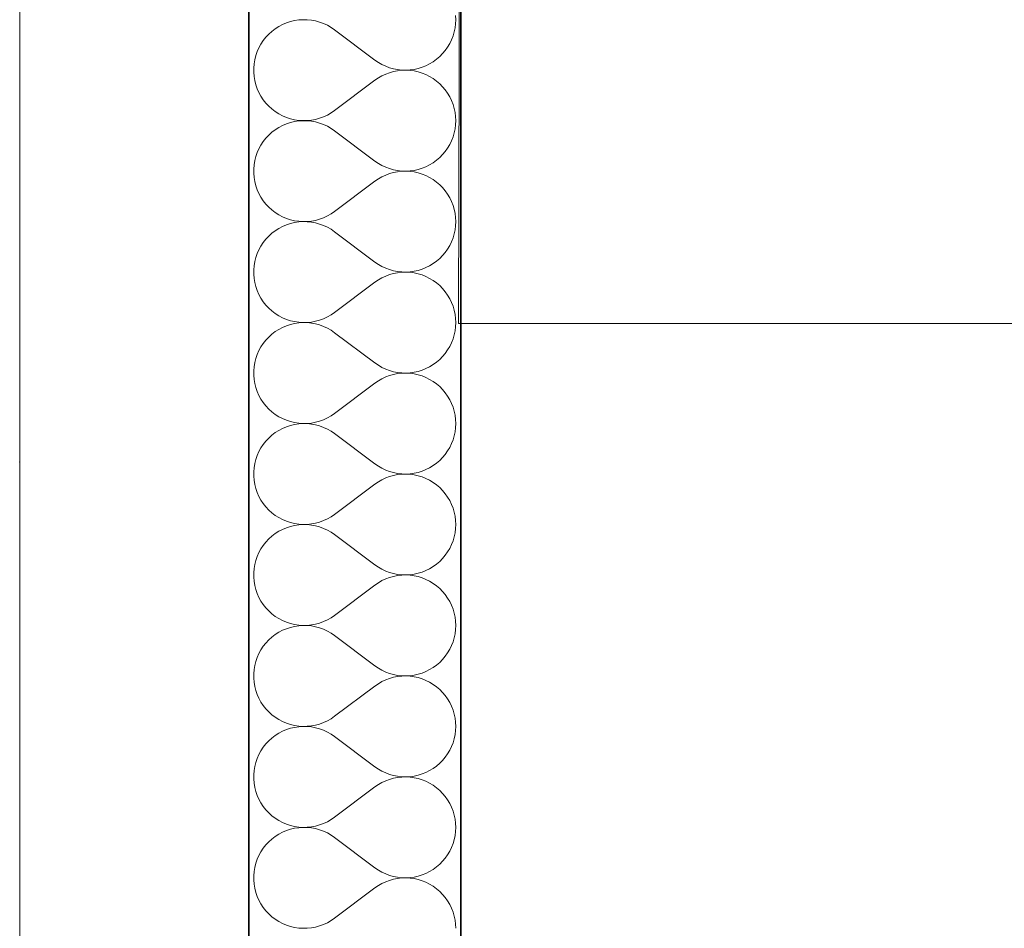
# Model space of a CAD drawing. Header units: millimetres. Extents: x -34676 to 172266, y 39940 to 476087.
# Tile 141 of 256: x 50058 to 50615, y 292465 to 292979. Entities that reach past the tile are written whole.
import ezdxf

# ---------------------------------------------------------------- set-up
doc = ezdxf.new("R2010")
doc.units = ezdxf.units.MM
doc.header["$MEASUREMENT"] = 0
doc.linetypes.add('Kropki i Kreski', pattern=[6.702778, 3.527778, -1.763889, 0, -1.411111])
for name, color, linetype in [('#podkład', 252, 'Continuous'), ('- A - ocieplenie', 7, 'Continuous'), ('Konstrukcja - Siatka mod', 7, 'Continuous'), ('Konstrukcja - Ściany zewnętrzne', 7, 'Continuous'), ('z JAN', 7, 'Continuous')]:
    doc.layers.add(name, color=color, linetype=linetype)

# ---------------------------------------------------------------- blocks, each defined once
blk = doc.blocks.new('UHYGFFFF')
at = {"layer": '- A - ocieplenie', "color": 252, "linetype": 'Continuous', "lineweight": 35, "ltscale": 100}
for p, q in [((49917.1, 396062.63), (49917.1, 399445.2)), ((49797.1, 399325.2), (49797.1, 396062.63))]:
    blk.add_line(p, q, dxfattribs=at)
at = {"layer": '- A - ocieplenie', "color": 252, "linetype": 'Continuous', "lineweight": 13, "ltscale": 100}
for p, q in [((49820.75, 399117.87), (49818.48, 399117.12)), ((49823.07, 399118.42), (49820.75, 399117.87)), ((49825.43, 399118.78), (49823.07, 399118.42)), ((49827.81, 399118.94), (49825.43, 399118.78)), ((49830.2, 399118.9), (49827.81, 399118.94)), ((49832.57, 399118.66), (49830.2, 399118.9)), ((49834.92, 399118.22), (49832.57, 399118.66)), ((49837.22, 399117.59), (49834.92, 399118.22)), ((49839.46, 399116.77), (49837.22, 399117.59)), ((49914.24, 399118.94), (49914.14, 399121.29)), ((49914.14, 399116.6), (49914.24, 399118.94)), ((49810.26, 399112.35), (49808.49, 399110.75)), ((49812.16, 399113.79), (49810.26, 399112.35)), ((49814.17, 399115.08), (49812.16, 399113.79)), ((49816.28, 399116.19), (49814.17, 399115.08)), ((49818.48, 399117.12), (49816.28, 399116.19)), ((49841.63, 399115.76), (49839.46, 399116.77)), ((49843.7, 399114.58), (49841.63, 399115.76)), ((49845.67, 399113.23), (49843.7, 399114.58)), ((49845.67, 399113.23), (49868.52, 399096.09)), ((49912.72, 399109.74), (49913.38, 399111.99)), ((49913.38, 399111.99), (49913.86, 399114.28)), ((49913.86, 399114.28), (49914.14, 399116.6)), ((49805.38, 399107.13), (49804.06, 399105.14)), ((49806.86, 399109), (49805.38, 399107.13)), ((49808.49, 399110.75), (49806.86, 399109)), ((49910.85, 399105.45), (49911.87, 399107.55)), ((49911.87, 399107.55), (49912.72, 399109.74)), ((49801.95, 399100.87), (49801.17, 399098.61)), ((49802.92, 399103.05), (49801.95, 399100.87)), ((49804.06, 399105.14), (49802.92, 399103.05)), ((49906.8, 399099.72), (49908.31, 399101.52)), ((49908.31, 399101.52), (49909.66, 399103.43)), ((49909.66, 399103.43), (49910.85, 399105.45)), ((49800.57, 399096.3), (49800.18, 399093.95)), ((49801.17, 399098.61), (49800.57, 399096.3)), ((49868.52, 399096.09), (49870.45, 399094.76)), ((49899.48, 399093.94), (49901.48, 399095.15)), ((49901.48, 399095.15), (49903.38, 399096.53)), ((49903.38, 399096.53), (49905.16, 399098.05)), ((49905.16, 399098.05), (49906.8, 399099.72)), ((49800.18, 399093.95), (49799.98, 399091.57)), ((49799.98, 399091.57), (49799.98, 399089.18)), ((49870.45, 399094.76), (49872.49, 399093.6)), ((49872.49, 399093.6), (49874.61, 399092.6)), ((49874.61, 399092.6), (49876.8, 399091.78)), ((49876.8, 399091.78), (49879.06, 399091.15)), ((49879.06, 399089.6), (49876.8, 399088.96)), ((49879.06, 399091.15), (49881.36, 399090.7)), ((49881.36, 399090.05), (49879.06, 399089.6)), ((49881.36, 399090.7), (49883.69, 399090.44)), ((49883.69, 399090.3), (49881.36, 399090.05)), ((49883.69, 399090.44), (49886.03, 399090.38)), ((49886.03, 399090.37), (49883.69, 399090.3)), ((49886.03, 399090.38), (49888.37, 399090.5)), ((49888.37, 399090.25), (49886.03, 399090.37)), ((49888.37, 399090.5), (49890.69, 399090.82)), ((49890.69, 399089.93), (49888.37, 399090.25)), ((49890.69, 399090.82), (49892.97, 399091.32)), ((49892.97, 399089.42), (49890.69, 399089.93)), ((49892.97, 399091.32), (49895.21, 399092.02)), ((49895.21, 399092.02), (49897.39, 399092.89)), ((49897.39, 399092.89), (49899.48, 399093.94)), ((49799.98, 399089.18), (49800.18, 399086.8)), ((49800.18, 399086.8), (49800.57, 399084.45)), ((49800.57, 399084.45), (49801.17, 399082.14)), ((49845.67, 399067.52), (49868.52, 399084.66)), ((49870.45, 399085.99), (49868.52, 399084.66)), ((49872.49, 399087.15), (49870.45, 399085.99)), ((49874.61, 399088.15), (49872.49, 399087.15)), ((49876.8, 399088.96), (49874.61, 399088.15)), ((49895.21, 399088.73), (49892.97, 399089.42)), ((49897.39, 399087.86), (49895.21, 399088.73)), ((49899.48, 399086.81), (49897.39, 399087.86)), ((49901.48, 399085.6), (49899.48, 399086.81)), ((49903.38, 399084.22), (49901.48, 399085.6)), ((49905.16, 399082.69), (49903.38, 399084.22)), ((49801.17, 399082.14), (49801.95, 399079.88)), ((49801.95, 399079.88), (49802.92, 399077.7)), ((49906.8, 399081.03), (49905.16, 399082.69)), ((49908.31, 399079.23), (49906.8, 399081.03)), ((49909.66, 399077.32), (49908.31, 399079.23)), ((49802.92, 399077.7), (49804.06, 399075.61)), ((49804.06, 399075.61), (49805.38, 399073.62)), ((49805.38, 399073.62), (49806.86, 399071.74)), ((49910.85, 399075.3), (49909.66, 399077.32)), ((49911.87, 399073.19), (49910.85, 399075.3)), ((49912.72, 399071.01), (49911.87, 399073.19)), ((49806.86, 399071.74), (49808.49, 399070)), ((49808.49, 399070), (49810.26, 399068.4)), ((49810.26, 399068.4), (49812.16, 399066.95)), ((49843.7, 399066.17), (49845.67, 399067.52)), ((49913.38, 399068.76), (49912.72, 399071.01)), ((49913.86, 399066.47), (49913.38, 399068.76)), ((49812.16, 399066.95), (49814.17, 399065.67)), ((49814.17, 399065.67), (49816.28, 399064.56)), ((49816.28, 399064.56), (49818.48, 399063.63)), ((49818.48, 399063.63), (49820.75, 399062.88)), ((49820.75, 399062.88), (49823.07, 399062.33)), ((49823.07, 399062.33), (49825.43, 399061.97)), ((49825.43, 399061.97), (49827.81, 399061.81)), ((49827.81, 399061.79), (49825.43, 399061.63)), ((49827.81, 399061.81), (49830.2, 399061.85)), ((49830.2, 399061.75), (49827.81, 399061.79)), ((49830.2, 399061.85), (49832.57, 399062.09)), ((49832.57, 399061.51), (49830.2, 399061.75)), ((49832.57, 399062.09), (49834.92, 399062.53)), ((49834.92, 399062.53), (49837.22, 399063.16)), ((49837.22, 399063.16), (49839.46, 399063.98)), ((49839.46, 399063.98), (49841.63, 399064.98)), ((49841.63, 399064.98), (49843.7, 399066.17)), ((49914.14, 399064.14), (49913.86, 399066.47)), ((49914.24, 399061.8), (49914.14, 399064.14)), ((49914.14, 399059.46), (49914.24, 399061.8)), ((49812.16, 399056.65), (49810.26, 399055.2)), ((49814.17, 399057.94), (49812.16, 399056.65)), ((49816.28, 399059.05), (49814.17, 399057.94)), ((49818.48, 399059.98), (49816.28, 399059.05)), ((49820.75, 399060.72), (49818.48, 399059.98)), ((49823.07, 399061.28), (49820.75, 399060.72)), ((49825.43, 399061.63), (49823.07, 399061.28)), ((49834.92, 399061.08), (49832.57, 399061.51)), ((49837.22, 399060.45), (49834.92, 399061.08)), ((49839.46, 399059.63), (49837.22, 399060.45)), ((49841.63, 399058.62), (49839.46, 399059.63)), ((49843.7, 399057.44), (49841.63, 399058.62)), ((49845.67, 399056.09), (49843.7, 399057.44)), ((49913.38, 399054.84), (49913.86, 399057.14)), ((49913.86, 399057.14), (49914.14, 399059.46)), ((49806.86, 399051.86), (49805.38, 399049.99)), ((49808.49, 399053.6), (49806.86, 399051.86)), ((49810.26, 399055.2), (49808.49, 399053.6)), ((49845.67, 399056.09), (49868.52, 399038.94)), ((49911.87, 399050.41), (49912.72, 399052.6)), ((49912.72, 399052.6), (49913.38, 399054.84)), ((49802.92, 399045.9), (49801.95, 399043.72)), ((49804.06, 399048), (49802.92, 399045.9)), ((49805.38, 399049.99), (49804.06, 399048)), ((49908.31, 399044.37), (49909.66, 399046.29)), ((49909.66, 399046.29), (49910.85, 399048.3)), ((49910.85, 399048.3), (49911.87, 399050.41)), ((49801.17, 399041.47), (49800.57, 399039.16)), ((49801.95, 399043.72), (49801.17, 399041.47)), ((49903.38, 399039.38), (49905.16, 399040.91)), ((49905.16, 399040.91), (49906.8, 399042.58)), ((49906.8, 399042.58), (49908.31, 399044.37)), ((49800.18, 399036.8), (49799.98, 399034.42)), ((49799.98, 399034.42), (49799.98, 399032.04)), ((49800.57, 399039.16), (49800.18, 399036.8)), ((49868.52, 399038.94), (49870.45, 399037.62)), ((49870.45, 399037.62), (49872.49, 399036.45)), ((49872.49, 399036.45), (49874.61, 399035.46)), ((49874.61, 399035.46), (49876.8, 399034.64)), ((49876.8, 399034.64), (49879.06, 399034.01)), ((49879.06, 399034.01), (49881.36, 399033.56)), ((49890.69, 399033.68), (49892.97, 399034.18)), ((49892.97, 399034.18), (49895.21, 399034.87)), ((49895.21, 399034.87), (49897.39, 399035.74)), ((49897.39, 399035.74), (49899.48, 399036.79)), ((49899.48, 399036.79), (49901.48, 399038.01)), ((49901.48, 399038.01), (49903.38, 399039.38)), ((49799.98, 399032.04), (49800.18, 399029.66)), ((49800.18, 399029.66), (49800.57, 399027.31)), ((49870.45, 399028.84), (49868.52, 399027.52)), ((49872.49, 399030.01), (49870.45, 399028.84)), ((49874.61, 399031), (49872.49, 399030.01)), ((49876.8, 399031.82), (49874.61, 399031)), ((49879.06, 399032.46), (49876.8, 399031.82)), ((49881.36, 399032.9), (49879.06, 399032.46)), ((49881.36, 399033.56), (49883.69, 399033.3)), ((49883.69, 399033.16), (49881.36, 399032.9)), ((49883.69, 399033.3), (49886.03, 399033.23)), ((49886.03, 399033.23), (49883.69, 399033.16)), ((49886.03, 399033.23), (49888.37, 399033.36)), ((49888.37, 399033.1), (49886.03, 399033.23)), ((49888.37, 399033.36), (49890.69, 399033.68)), ((49890.69, 399032.79), (49888.37, 399033.1)), ((49892.97, 399032.28), (49890.69, 399032.79)), ((49895.21, 399031.59), (49892.97, 399032.28)), ((49897.39, 399030.72), (49895.21, 399031.59)), ((49899.48, 399029.67), (49897.39, 399030.72)), ((49901.48, 399028.45), (49899.48, 399029.67)), ((49903.38, 399027.08), (49901.48, 399028.45)), ((49800.57, 399027.31), (49801.17, 399024.99)), ((49801.17, 399024.99), (49801.95, 399022.74)), ((49801.95, 399022.74), (49802.92, 399020.56)), ((49845.67, 399010.37), (49868.52, 399027.52)), ((49905.16, 399025.55), (49903.38, 399027.08)), ((49906.8, 399023.88), (49905.16, 399025.55)), ((49908.31, 399022.09), (49906.8, 399023.88)), ((49802.92, 399020.56), (49804.06, 399018.46)), ((49804.06, 399018.46), (49805.38, 399016.47)), ((49909.66, 399020.18), (49908.31, 399022.09)), ((49910.85, 399018.16), (49909.66, 399020.18)), ((49911.87, 399016.05), (49910.85, 399018.16)), ((49805.38, 399016.47), (49806.86, 399014.6)), ((49806.86, 399014.6), (49808.49, 399012.86)), ((49808.49, 399012.86), (49810.26, 399011.26)), ((49912.72, 399013.86), (49911.87, 399016.05)), ((49913.38, 399011.62), (49912.72, 399013.86)), ((49913.86, 399009.32), (49913.38, 399011.62)), ((49810.26, 399011.26), (49812.16, 399009.81)), ((49812.16, 399009.81), (49814.17, 399008.53)), ((49814.17, 399008.53), (49816.28, 399007.41)), ((49816.28, 399007.41), (49818.48, 399006.48)), ((49818.48, 399006.48), (49820.75, 399005.74)), ((49834.92, 399005.38), (49837.22, 399006.01)), ((49837.22, 399006.01), (49839.46, 399006.84)), ((49839.46, 399006.84), (49841.63, 399007.84)), ((49841.63, 399007.84), (49843.7, 399009.02)), ((49843.7, 399009.02), (49845.67, 399010.37)), ((49914.14, 399007), (49913.86, 399009.32)), ((49914.24, 399004.66), (49914.14, 399007)), ((49814.17, 399000.79), (49812.16, 398999.51)), ((49816.28, 399001.9), (49814.17, 399000.79)), ((49818.48, 399002.84), (49816.28, 399001.9)), ((49820.75, 399003.58), (49818.48, 399002.84)), ((49820.75, 399005.74), (49823.07, 399005.18)), ((49823.07, 399004.13), (49820.75, 399003.58)), ((49823.07, 399005.18), (49825.43, 399004.83)), ((49825.43, 399004.49), (49823.07, 399004.13)), ((49825.43, 399004.83), (49827.81, 399004.67)), ((49827.81, 399004.65), (49825.43, 399004.49)), ((49827.81, 399004.67), (49830.2, 399004.71)), ((49830.2, 399004.61), (49827.81, 399004.65)), ((49830.2, 399004.71), (49832.57, 399004.95)), ((49832.57, 399004.37), (49830.2, 399004.61)), ((49832.57, 399004.95), (49834.92, 399005.38)), ((49834.92, 399003.93), (49832.57, 399004.37)), ((49837.22, 399003.3), (49834.92, 399003.93)), ((49839.46, 399002.48), (49837.22, 399003.3)), ((49841.63, 399001.48), (49839.46, 399002.48)), ((49843.7, 399000.3), (49841.63, 399001.48)), ((49913.86, 398999.99), (49914.14, 399002.32)), ((49914.14, 399002.32), (49914.24, 399004.66)), ((49808.49, 398996.46), (49806.86, 398994.72)), ((49810.26, 398998.06), (49808.49, 398996.46)), ((49812.16, 398999.51), (49810.26, 398998.06)), ((49845.67, 398998.94), (49843.7, 399000.3)), ((49845.67, 398998.94), (49868.52, 398981.8)), ((49911.87, 398993.27), (49912.72, 398995.45)), ((49912.72, 398995.45), (49913.38, 398997.7)), ((49913.38, 398997.7), (49913.86, 398999.99)), ((49804.06, 398990.85), (49802.92, 398988.76)), ((49805.38, 398992.84), (49804.06, 398990.85)), ((49806.86, 398994.72), (49805.38, 398992.84)), ((49909.66, 398989.14), (49910.85, 398991.16)), ((49910.85, 398991.16), (49911.87, 398993.27)), ((49801.17, 398984.33), (49800.57, 398982.01)), ((49801.95, 398986.58), (49801.17, 398984.33)), ((49802.92, 398988.76), (49801.95, 398986.58)), ((49903.38, 398982.24), (49905.16, 398983.77)), ((49905.16, 398983.77), (49906.8, 398985.43)), ((49906.8, 398985.43), (49908.31, 398987.23)), ((49908.31, 398987.23), (49909.66, 398989.14)), ((49800.18, 398979.66), (49799.98, 398977.28)), ((49800.57, 398982.01), (49800.18, 398979.66)), ((49868.52, 398981.8), (49870.45, 398980.47)), ((49870.45, 398980.47), (49872.49, 398979.31)), ((49872.49, 398979.31), (49874.61, 398978.32)), ((49874.61, 398978.32), (49876.8, 398977.5)), ((49895.21, 398977.73), (49897.39, 398978.6)), ((49897.39, 398978.6), (49899.48, 398979.65)), ((49899.48, 398979.65), (49901.48, 398980.87)), ((49901.48, 398980.87), (49903.38, 398982.24)), ((49799.98, 398977.28), (49799.98, 398974.89)), ((49799.98, 398974.89), (49800.18, 398972.52)), ((49872.49, 398972.87), (49870.45, 398971.7)), ((49874.61, 398973.86), (49872.49, 398972.87)), ((49876.8, 398974.68), (49874.61, 398973.86)), ((49876.8, 398977.5), (49879.06, 398976.86)), ((49879.06, 398975.31), (49876.8, 398974.68)), ((49879.06, 398976.86), (49881.36, 398976.41)), ((49881.36, 398975.76), (49879.06, 398975.31)), ((49881.36, 398976.41), (49883.69, 398976.16)), ((49883.69, 398976.02), (49881.36, 398975.76)), ((49883.69, 398976.16), (49886.03, 398976.09)), ((49886.03, 398976.09), (49883.69, 398976.02)), ((49886.03, 398976.09), (49888.37, 398976.22)), ((49888.37, 398975.96), (49886.03, 398976.09)), ((49888.37, 398976.22), (49890.69, 398976.53)), ((49890.69, 398975.64), (49888.37, 398975.96)), ((49890.69, 398976.53), (49892.97, 398977.04)), ((49892.97, 398975.14), (49890.69, 398975.64)), ((49892.97, 398977.04), (49895.21, 398977.73)), ((49895.21, 398974.45), (49892.97, 398975.14)), ((49897.39, 398973.57), (49895.21, 398974.45)), ((49899.48, 398972.53), (49897.39, 398973.57)), ((49800.18, 398972.52), (49800.57, 398970.16)), ((49800.57, 398970.16), (49801.17, 398967.85)), ((49801.17, 398967.85), (49801.95, 398965.6)), ((49845.67, 398953.23), (49868.52, 398970.37)), ((49870.45, 398971.7), (49868.52, 398970.37)), ((49901.48, 398971.31), (49899.48, 398972.53)), ((49903.38, 398969.93), (49901.48, 398971.31)), ((49905.16, 398968.41), (49903.38, 398969.93)), ((49906.8, 398966.74), (49905.16, 398968.41)), ((49801.95, 398965.6), (49802.92, 398963.41)), ((49802.92, 398963.41), (49804.06, 398961.32)), ((49908.31, 398964.95), (49906.8, 398966.74)), ((49909.66, 398963.03), (49908.31, 398964.95)), ((49910.85, 398961.01), (49909.66, 398963.03)), ((49804.06, 398961.32), (49805.38, 398959.33)), ((49805.38, 398959.33), (49806.86, 398957.46)), ((49806.86, 398957.46), (49808.49, 398955.72)), ((49911.87, 398958.91), (49910.85, 398961.01)), ((49912.72, 398956.72), (49911.87, 398958.91)), ((49913.38, 398954.48), (49912.72, 398956.72)), ((49808.49, 398955.72), (49810.26, 398954.11)), ((49810.26, 398954.11), (49812.16, 398952.67)), ((49812.16, 398952.67), (49814.17, 398951.38)), ((49814.17, 398951.38), (49816.28, 398950.27)), ((49839.46, 398949.69), (49841.63, 398950.7)), ((49841.63, 398950.7), (49843.7, 398951.88)), ((49843.7, 398951.88), (49845.67, 398953.23)), ((49913.86, 398952.18), (49913.38, 398954.48)), ((49914.14, 398949.86), (49913.86, 398952.18)), ((49816.28, 398944.76), (49814.17, 398943.65)), ((49816.28, 398950.27), (49818.48, 398949.34)), ((49818.48, 398945.69), (49816.28, 398944.76)), ((49818.48, 398949.34), (49820.75, 398948.59)), ((49820.75, 398946.44), (49818.48, 398945.69)), ((49820.75, 398948.59), (49823.07, 398948.04)), ((49823.07, 398946.99), (49820.75, 398946.44)), ((49823.07, 398948.04), (49825.43, 398947.68)), ((49825.43, 398947.35), (49823.07, 398946.99)), ((49825.43, 398947.68), (49827.81, 398947.53)), ((49827.81, 398947.51), (49825.43, 398947.35)), ((49827.81, 398947.53), (49830.2, 398947.57)), ((49830.2, 398947.47), (49827.81, 398947.51)), ((49830.2, 398947.57), (49832.57, 398947.8)), ((49832.57, 398947.23), (49830.2, 398947.47)), ((49832.57, 398947.8), (49834.92, 398948.24)), ((49834.92, 398946.79), (49832.57, 398947.23)), ((49834.92, 398948.24), (49837.22, 398948.87)), ((49837.22, 398946.16), (49834.92, 398946.79)), ((49837.22, 398948.87), (49839.46, 398949.69)), ((49839.46, 398945.34), (49837.22, 398946.16)), ((49841.63, 398944.34), (49839.46, 398945.34)), ((49913.86, 398942.85), (49914.14, 398945.18)), ((49914.24, 398947.52), (49914.14, 398949.86)), ((49914.14, 398945.18), (49914.24, 398947.52)), ((49808.49, 398939.32), (49806.86, 398937.57)), ((49810.26, 398940.92), (49808.49, 398939.32)), ((49812.16, 398942.37), (49810.26, 398940.92)), ((49814.17, 398943.65), (49812.16, 398942.37)), ((49843.7, 398943.15), (49841.63, 398944.34)), ((49845.67, 398941.8), (49843.7, 398943.15)), ((49845.67, 398941.8), (49868.52, 398924.66)), ((49912.72, 398938.31), (49913.38, 398940.56)), ((49913.38, 398940.56), (49913.86, 398942.85)), ((49804.06, 398933.71), (49802.92, 398931.62)), ((49805.38, 398935.7), (49804.06, 398933.71)), ((49806.86, 398937.57), (49805.38, 398935.7)), ((49909.66, 398932), (49910.85, 398934.02)), ((49910.85, 398934.02), (49911.87, 398936.13)), ((49911.87, 398936.13), (49912.72, 398938.31)), ((49801.95, 398929.44), (49801.17, 398927.18)), ((49802.92, 398931.62), (49801.95, 398929.44)), ((49905.16, 398926.62), (49906.8, 398928.29)), ((49906.8, 398928.29), (49908.31, 398930.09)), ((49908.31, 398930.09), (49909.66, 398932)), ((49800.18, 398922.52), (49799.98, 398920.14)), ((49800.57, 398924.87), (49800.18, 398922.52)), ((49801.17, 398927.18), (49800.57, 398924.87)), ((49868.52, 398924.66), (49870.45, 398923.33)), ((49870.45, 398923.33), (49872.49, 398922.17)), ((49897.39, 398921.46), (49899.48, 398922.51)), ((49899.48, 398922.51), (49901.48, 398923.72)), ((49901.48, 398923.72), (49903.38, 398925.1)), ((49903.38, 398925.1), (49905.16, 398926.62)), ((49799.98, 398920.14), (49799.98, 398917.75)), ((49799.98, 398917.75), (49800.18, 398915.37)), ((49872.49, 398922.17), (49874.61, 398921.17)), ((49874.61, 398921.17), (49876.8, 398920.35)), ((49876.8, 398917.54), (49874.61, 398916.72)), ((49876.8, 398920.35), (49879.06, 398919.72)), ((49879.06, 398918.17), (49876.8, 398917.54)), ((49879.06, 398919.72), (49881.36, 398919.27)), ((49881.36, 398918.62), (49879.06, 398918.17)), ((49881.36, 398919.27), (49883.69, 398919.01)), ((49883.69, 398918.88), (49881.36, 398918.62)), ((49883.69, 398919.01), (49886.03, 398918.95)), ((49886.03, 398918.94), (49883.69, 398918.88)), ((49886.03, 398918.95), (49888.37, 398919.07)), ((49888.37, 398918.82), (49886.03, 398918.94)), ((49888.37, 398919.07), (49890.69, 398919.39)), ((49890.69, 398918.5), (49888.37, 398918.82)), ((49890.69, 398919.39), (49892.97, 398919.9)), ((49892.97, 398917.99), (49890.69, 398918.5)), ((49892.97, 398919.9), (49895.21, 398920.59)), ((49895.21, 398917.3), (49892.97, 398917.99)), ((49895.21, 398920.59), (49897.39, 398921.46)), ((49897.39, 398916.43), (49895.21, 398917.3)), ((49800.18, 398915.37), (49800.57, 398913.02)), ((49800.57, 398913.02), (49801.17, 398910.71)), ((49845.67, 398896.09), (49868.52, 398913.23)), ((49870.45, 398914.56), (49868.52, 398913.23)), ((49872.49, 398915.72), (49870.45, 398914.56)), ((49874.61, 398916.72), (49872.49, 398915.72)), ((49899.48, 398915.38), (49897.39, 398916.43)), ((49901.48, 398914.17), (49899.48, 398915.38)), ((49903.38, 398912.79), (49901.48, 398914.17)), ((49905.16, 398911.27), (49903.38, 398912.79)), ((49801.17, 398910.71), (49801.95, 398908.45)), ((49801.95, 398908.45), (49802.92, 398906.27)), ((49802.92, 398906.27), (49804.06, 398904.18)), ((49906.8, 398909.6), (49905.16, 398911.27)), ((49908.31, 398907.8), (49906.8, 398909.6)), ((49909.66, 398905.89), (49908.31, 398907.8)), ((49910.85, 398903.87), (49909.66, 398905.89)), ((49804.06, 398904.18), (49805.38, 398902.19)), ((49805.38, 398902.19), (49806.86, 398900.32)), ((49806.86, 398900.32), (49808.49, 398898.57)), ((49911.87, 398901.76), (49910.85, 398903.87)), ((49912.72, 398899.58), (49911.87, 398901.76)), ((49808.49, 398898.57), (49810.26, 398896.97)), ((49810.26, 398896.97), (49812.16, 398895.52)), ((49812.16, 398895.52), (49814.17, 398894.24)), ((49841.63, 398893.55), (49843.7, 398894.74)), ((49843.7, 398894.74), (49845.67, 398896.09)), ((49913.38, 398897.33), (49912.72, 398899.58)), ((49913.86, 398895.04), (49913.38, 398897.33)), ((49914.14, 398892.71), (49913.86, 398895.04)), ((49814.17, 398894.24), (49816.28, 398893.13)), ((49816.28, 398893.13), (49818.48, 398892.2)), ((49818.48, 398892.2), (49820.75, 398891.45)), ((49820.75, 398889.29), (49818.48, 398888.55)), ((49820.75, 398891.45), (49823.07, 398890.9)), ((49823.07, 398889.85), (49820.75, 398889.29)), ((49823.07, 398890.9), (49825.43, 398890.54)), ((49825.43, 398890.21), (49823.07, 398889.85)), ((49825.43, 398890.54), (49827.81, 398890.38)), ((49827.81, 398890.36), (49825.43, 398890.21)), ((49827.81, 398890.38), (49830.2, 398890.42)), ((49830.2, 398890.32), (49827.81, 398890.36)), ((49830.2, 398890.42), (49832.57, 398890.66)), ((49832.57, 398890.09), (49830.2, 398890.32)), ((49832.57, 398890.66), (49834.92, 398891.1)), ((49834.92, 398889.65), (49832.57, 398890.09)), ((49834.92, 398891.1), (49837.22, 398891.73)), ((49837.22, 398889.02), (49834.92, 398889.65)), ((49837.22, 398891.73), (49839.46, 398892.55)), ((49839.46, 398888.2), (49837.22, 398889.02)), ((49839.46, 398892.55), (49841.63, 398893.55)), ((49914.24, 398890.37), (49914.14, 398892.71)), ((49914.14, 398888.03), (49914.24, 398890.37)), ((49810.26, 398883.78), (49808.49, 398882.17)), ((49812.16, 398885.22), (49810.26, 398883.78)), ((49814.17, 398886.51), (49812.16, 398885.22)), ((49816.28, 398887.62), (49814.17, 398886.51)), ((49818.48, 398888.55), (49816.28, 398887.62)), ((49841.63, 398887.19), (49839.46, 398888.2)), ((49843.7, 398886.01), (49841.63, 398887.19)), ((49845.67, 398884.66), (49843.7, 398886.01)), ((49845.67, 398884.66), (49868.52, 398867.52)), ((49913.38, 398883.41), (49913.86, 398885.71)), ((49913.86, 398885.71), (49914.14, 398888.03)), ((49805.38, 398878.56), (49804.06, 398876.57)), ((49806.86, 398880.43), (49805.38, 398878.56)), ((49808.49, 398882.17), (49806.86, 398880.43)), ((49910.85, 398876.88), (49911.87, 398878.98)), ((49911.87, 398878.98), (49912.72, 398881.17)), ((49912.72, 398881.17), (49913.38, 398883.41)), ((49802.92, 398874.48), (49801.95, 398872.29)), ((49804.06, 398876.57), (49802.92, 398874.48)), ((49906.8, 398871.15), (49908.31, 398872.94)), ((49908.31, 398872.94), (49909.66, 398874.86)), ((49909.66, 398874.86), (49910.85, 398876.88)), ((49800.57, 398867.73), (49800.18, 398865.37)), ((49801.17, 398870.04), (49800.57, 398867.73)), ((49801.95, 398872.29), (49801.17, 398870.04)), ((49868.52, 398867.52), (49870.45, 398866.19)), ((49901.48, 398866.58), (49903.38, 398867.96)), ((49903.38, 398867.96), (49905.16, 398869.48)), ((49905.16, 398869.48), (49906.8, 398871.15)), ((49800.18, 398865.37), (49799.98, 398863)), ((49799.98, 398863), (49799.98, 398860.61)), ((49870.45, 398866.19), (49872.49, 398865.02)), ((49872.49, 398865.02), (49874.61, 398864.03)), ((49874.61, 398864.03), (49876.8, 398863.21)), ((49876.8, 398863.21), (49879.06, 398862.58)), ((49879.06, 398862.58), (49881.36, 398862.13)), ((49881.36, 398861.48), (49879.06, 398861.03)), ((49881.36, 398862.13), (49883.69, 398861.87)), ((49883.69, 398861.73), (49881.36, 398861.48)), ((49883.69, 398861.87), (49886.03, 398861.8)), ((49886.03, 398861.8), (49883.69, 398861.73)), ((49886.03, 398861.8), (49888.37, 398861.93)), ((49888.37, 398861.67), (49886.03, 398861.8)), ((49888.37, 398861.93), (49890.69, 398862.25)), ((49890.69, 398861.36), (49888.37, 398861.67)), ((49890.69, 398862.25), (49892.97, 398862.75)), ((49892.97, 398860.85), (49890.69, 398861.36)), ((49892.97, 398862.75), (49895.21, 398863.44)), ((49895.21, 398863.44), (49897.39, 398864.32)), ((49897.39, 398864.32), (49899.48, 398865.36)), ((49899.48, 398865.36), (49901.48, 398866.58)), ((49799.98, 398860.61), (49800.18, 398858.23)), ((49800.18, 398858.23), (49800.57, 398855.88)), ((49800.57, 398855.88), (49801.17, 398853.56)), ((49845.67, 398838.94), (49868.52, 398856.09)), ((49870.45, 398857.42), (49868.52, 398856.09)), ((49872.49, 398858.58), (49870.45, 398857.42)), ((49874.61, 398859.57), (49872.49, 398858.58)), ((49876.8, 398860.39), (49874.61, 398859.57)), ((49879.06, 398861.03), (49876.8, 398860.39)), ((49895.21, 398860.16), (49892.97, 398860.85)), ((49897.39, 398859.29), (49895.21, 398860.16)), ((49899.48, 398858.24), (49897.39, 398859.29)), ((49901.48, 398857.02), (49899.48, 398858.24)), ((49903.38, 398855.65), (49901.48, 398857.02)), ((49905.16, 398854.12), (49903.38, 398855.65)), ((49801.17, 398853.56), (49801.95, 398851.31)), ((49801.95, 398851.31), (49802.92, 398849.13)), ((49906.8, 398852.46), (49905.16, 398854.12)), ((49908.31, 398850.66), (49906.8, 398852.46)), ((49909.66, 398848.75), (49908.31, 398850.66)), ((49802.92, 398849.13), (49804.06, 398847.04)), ((49804.06, 398847.04), (49805.38, 398845.05)), ((49805.38, 398845.05), (49806.86, 398843.17)), ((49910.85, 398846.73), (49909.66, 398848.75)), ((49911.87, 398844.62), (49910.85, 398846.73)), ((49912.72, 398842.44), (49911.87, 398844.62)), ((49806.86, 398843.17), (49808.49, 398841.43)), ((49808.49, 398841.43), (49810.26, 398839.83)), ((49810.26, 398839.83), (49812.16, 398838.38)), ((49843.7, 398837.59), (49845.67, 398838.94)), ((49913.38, 398840.19), (49912.72, 398842.44)), ((49913.86, 398837.9), (49913.38, 398840.19)), ((49812.16, 398838.38), (49814.17, 398837.1)), ((49814.17, 398837.1), (49816.28, 398835.99)), ((49816.28, 398835.99), (49818.48, 398835.05)), ((49818.48, 398835.05), (49820.75, 398834.31)), ((49820.75, 398834.31), (49823.07, 398833.76)), ((49823.07, 398833.76), (49825.43, 398833.4)), ((49825.43, 398833.4), (49827.81, 398833.24)), ((49830.2, 398833.28), (49832.57, 398833.52)), ((49832.57, 398833.52), (49834.92, 398833.96)), ((49834.92, 398833.96), (49837.22, 398834.59)), ((49837.22, 398834.59), (49839.46, 398835.41)), ((49839.46, 398835.41), (49841.63, 398836.41)), ((49841.63, 398836.41), (49843.7, 398837.59)), ((49914.14, 398835.57), (49913.86, 398837.9)), ((49914.24, 398833.23), (49914.14, 398835.57)), ((49812.16, 398828.08), (49810.26, 398826.63)), ((49814.17, 398829.36), (49812.16, 398828.08)), ((49816.28, 398830.48), (49814.17, 398829.36)), ((49818.48, 398831.41), (49816.28, 398830.48)), ((49820.75, 398832.15), (49818.48, 398831.41)), ((49823.07, 398832.71), (49820.75, 398832.15)), ((49825.43, 398833.06), (49823.07, 398832.71)), ((49827.81, 398833.22), (49825.43, 398833.06)), ((49827.81, 398833.24), (49830.2, 398833.28)), ((49830.2, 398833.18), (49827.81, 398833.22)), ((49832.57, 398832.94), (49830.2, 398833.18)), ((49834.92, 398832.51), (49832.57, 398832.94)), ((49837.22, 398831.88), (49834.92, 398832.51)), ((49839.46, 398831.05), (49837.22, 398831.88)), ((49841.63, 398830.05), (49839.46, 398831.05)), ((49843.7, 398828.87), (49841.63, 398830.05)), ((49845.67, 398827.52), (49843.7, 398828.87)), ((49913.38, 398826.27), (49913.86, 398828.57)), ((49913.86, 398828.57), (49914.14, 398830.89)), ((49914.14, 398830.89), (49914.24, 398833.23)), ((49806.86, 398823.29), (49805.38, 398821.42)), ((49808.49, 398825.03), (49806.86, 398823.29)), ((49810.26, 398826.63), (49808.49, 398825.03)), ((49845.67, 398827.52), (49868.52, 398810.37)), ((49911.87, 398821.84), (49912.72, 398824.03)), ((49912.72, 398824.03), (49913.38, 398826.27)), ((49802.92, 398817.33), (49801.95, 398815.15)), ((49804.06, 398819.43), (49802.92, 398817.33)), ((49805.38, 398821.42), (49804.06, 398819.43)), ((49908.31, 398815.8), (49909.66, 398817.71)), ((49909.66, 398817.71), (49910.85, 398819.73)), ((49910.85, 398819.73), (49911.87, 398821.84)), ((49801.17, 398812.9), (49800.57, 398810.58)), ((49801.95, 398815.15), (49801.17, 398812.9)), ((49903.38, 398810.81), (49905.16, 398812.34)), ((49905.16, 398812.34), (49906.8, 398814.01)), ((49906.8, 398814.01), (49908.31, 398815.8)), ((49800.18, 398808.23), (49799.98, 398805.85)), ((49799.98, 398805.85), (49799.98, 398803.47)), ((49800.57, 398810.58), (49800.18, 398808.23)), ((49868.52, 398810.37), (49870.45, 398809.05)), ((49870.45, 398809.05), (49872.49, 398807.88)), ((49872.49, 398807.88), (49874.61, 398806.89)), ((49874.61, 398806.89), (49876.8, 398806.07)), ((49876.8, 398806.07), (49879.06, 398805.43)), ((49890.69, 398805.1), (49892.97, 398805.61)), ((49892.97, 398805.61), (49895.21, 398806.3)), ((49895.21, 398806.3), (49897.39, 398807.17)), ((49897.39, 398807.17), (49899.48, 398808.22)), ((49899.48, 398808.22), (49901.48, 398809.44)), ((49901.48, 398809.44), (49903.38, 398810.81)), ((49799.98, 398803.47), (49800.18, 398801.09)), ((49800.18, 398801.09), (49800.57, 398798.73)), ((49870.45, 398800.27), (49868.52, 398798.94)), ((49872.49, 398801.44), (49870.45, 398800.27)), ((49874.61, 398802.43), (49872.49, 398801.44)), ((49876.8, 398803.25), (49874.61, 398802.43)), ((49879.06, 398803.88), (49876.8, 398803.25)), ((49879.06, 398805.43), (49881.36, 398804.99)), ((49881.36, 398804.33), (49879.06, 398803.88)), ((49881.36, 398804.99), (49883.69, 398804.73)), ((49883.69, 398804.59), (49881.36, 398804.33)), ((49883.69, 398804.73), (49886.03, 398804.66)), ((49886.03, 398804.66), (49883.69, 398804.59)), ((49886.03, 398804.66), (49888.37, 398804.79)), ((49888.37, 398804.53), (49886.03, 398804.66)), ((49888.37, 398804.79), (49890.69, 398805.1)), ((49890.69, 398804.21), (49888.37, 398804.53)), ((49892.97, 398803.71), (49890.69, 398804.21)), ((49895.21, 398803.02), (49892.97, 398803.71)), ((49897.39, 398802.15), (49895.21, 398803.02)), ((49899.48, 398801.1), (49897.39, 398802.15)), ((49901.48, 398799.88), (49899.48, 398801.1)), ((49800.57, 398798.73), (49801.17, 398796.42)), ((49801.17, 398796.42), (49801.95, 398794.17)), ((49845.67, 398781.8), (49868.52, 398798.94)), ((49903.38, 398798.51), (49901.48, 398799.88)), ((49905.16, 398796.98), (49903.38, 398798.51)), ((49906.8, 398795.31), (49905.16, 398796.98)), ((49908.31, 398793.52), (49906.8, 398795.31)), ((49801.95, 398794.17), (49802.92, 398791.99)), ((49802.92, 398791.99), (49804.06, 398789.89)), ((49804.06, 398789.89), (49805.38, 398787.9)), ((49909.66, 398791.6), (49908.31, 398793.52)), ((49910.85, 398789.59), (49909.66, 398791.6)), ((49911.87, 398787.48), (49910.85, 398789.59)), ((49805.38, 398787.9), (49806.86, 398786.03)), ((49806.86, 398786.03), (49808.49, 398784.29)), ((49808.49, 398784.29), (49810.26, 398782.69)), ((49912.72, 398785.29), (49911.87, 398787.48)), ((49913.38, 398783.05), (49912.72, 398785.29)), ((49810.26, 398782.69), (49812.16, 398781.24)), ((49812.16, 398781.24), (49814.17, 398779.95)), ((49814.17, 398779.95), (49816.28, 398778.84)), ((49816.28, 398778.84), (49818.48, 398777.91)), ((49818.48, 398777.91), (49820.75, 398777.17)), ((49837.22, 398777.44), (49839.46, 398778.26)), ((49839.46, 398778.26), (49841.63, 398779.27)), ((49841.63, 398779.27), (49843.7, 398780.45)), ((49843.7, 398780.45), (49845.67, 398781.8)), ((49913.86, 398780.75), (49913.38, 398783.05)), ((49914.14, 398778.43), (49913.86, 398780.75)), ((49914.24, 398776.09), (49914.14, 398778.43)), ((49814.17, 398772.22), (49812.16, 398770.94)), ((49816.28, 398773.33), (49814.17, 398772.22)), ((49818.48, 398774.26), (49816.28, 398773.33)), ((49820.75, 398775.01), (49818.48, 398774.26)), ((49820.75, 398777.17), (49823.07, 398776.61)), ((49823.07, 398775.56), (49820.75, 398775.01)), ((49823.07, 398776.61), (49825.43, 398776.26)), ((49825.43, 398775.92), (49823.07, 398775.56)), ((49825.43, 398776.26), (49827.81, 398776.1)), ((49827.81, 398776.08), (49825.43, 398775.92)), ((49827.81, 398776.1), (49830.2, 398776.14)), ((49830.2, 398776.04), (49827.81, 398776.08)), ((49830.2, 398776.14), (49832.57, 398776.38)), ((49832.57, 398775.8), (49830.2, 398776.04)), ((49832.57, 398776.38), (49834.92, 398776.81)), ((49834.92, 398775.36), (49832.57, 398775.8)), ((49834.92, 398776.81), (49837.22, 398777.44)), ((49837.22, 398774.73), (49834.92, 398775.36)), ((49839.46, 398773.91), (49837.22, 398774.73)), ((49841.63, 398772.91), (49839.46, 398773.91)), ((49843.7, 398771.72), (49841.63, 398772.91)), ((49913.86, 398771.42), (49914.14, 398773.75)), ((49914.14, 398773.75), (49914.24, 398776.09)), ((49808.49, 398767.89), (49806.86, 398766.15)), ((49810.26, 398769.49), (49808.49, 398767.89)), ((49812.16, 398770.94), (49810.26, 398769.49)), ((49845.67, 398770.37), (49843.7, 398771.72)), ((49845.67, 398770.37), (49868.52, 398753.23)), ((49911.87, 398764.7), (49912.72, 398766.88)), ((49912.72, 398766.88), (49913.38, 398769.13)), ((49913.38, 398769.13), (49913.86, 398771.42)), ((49804.06, 398762.28), (49802.92, 398760.19)), ((49805.38, 398764.27), (49804.06, 398762.28)), ((49806.86, 398766.15), (49805.38, 398764.27)), ((49909.66, 398760.57), (49910.85, 398762.59)), ((49910.85, 398762.59), (49911.87, 398764.7)), ((49801.17, 398755.75), (49800.57, 398753.44)), ((49801.95, 398758.01), (49801.17, 398755.75)), ((49802.92, 398760.19), (49801.95, 398758.01)), ((49905.16, 398755.2), (49906.8, 398756.86)), ((49906.8, 398756.86), (49908.31, 398758.66)), ((49908.31, 398758.66), (49909.66, 398760.57)), ((49800.18, 398751.09), (49799.98, 398748.71)), ((49800.57, 398753.44), (49800.18, 398751.09)), ((49868.52, 398753.23), (49870.45, 398751.9)), ((49870.45, 398751.9), (49872.49, 398750.74)), ((49872.49, 398750.74), (49874.61, 398749.74)), ((49895.21, 398749.16), (49897.39, 398750.03)), ((49897.39, 398750.03), (49899.48, 398751.08)), ((49899.48, 398751.08), (49901.48, 398752.29)), ((49901.48, 398752.29), (49903.38, 398753.67)), ((49903.38, 398753.67), (49905.16, 398755.2)), ((49799.98, 398748.71), (49799.98, 398746.32)), ((49799.98, 398746.32), (49800.18, 398743.94)), ((49872.49, 398744.29), (49870.45, 398743.13)), ((49874.61, 398745.29), (49872.49, 398744.29)), ((49874.61, 398749.74), (49876.8, 398748.93)), ((49876.8, 398746.11), (49874.61, 398745.29)), ((49876.8, 398748.93), (49879.06, 398748.29)), ((49879.06, 398746.74), (49876.8, 398746.11)), ((49879.06, 398748.29), (49881.36, 398747.84)), ((49881.36, 398747.19), (49879.06, 398746.74)), ((49881.36, 398747.84), (49883.69, 398747.59)), ((49883.69, 398747.45), (49881.36, 398747.19)), ((49883.69, 398747.59), (49886.03, 398747.52)), ((49886.03, 398747.51), (49883.69, 398747.45)), ((49886.03, 398747.52), (49888.37, 398747.64)), ((49888.37, 398747.39), (49886.03, 398747.51)), ((49888.37, 398747.64), (49890.69, 398747.96)), ((49890.69, 398747.07), (49888.37, 398747.39)), ((49890.69, 398747.96), (49892.97, 398748.47)), ((49892.97, 398746.57), (49890.69, 398747.07)), ((49892.97, 398748.47), (49895.21, 398749.16)), ((49895.21, 398745.87), (49892.97, 398746.57)), ((49897.39, 398745), (49895.21, 398745.87)), ((49899.48, 398743.95), (49897.39, 398745)), ((49800.18, 398743.94), (49800.57, 398741.59)), ((49800.57, 398741.59), (49801.17, 398739.28)), ((49801.17, 398739.28), (49801.95, 398737.02)), ((49845.67, 398724.66), (49868.52, 398741.8)), ((49870.45, 398743.13), (49868.52, 398741.8)), ((49901.48, 398742.74), (49899.48, 398743.95)), ((49903.38, 398741.36), (49901.48, 398742.74)), ((49905.16, 398739.84), (49903.38, 398741.36)), ((49906.8, 398738.17), (49905.16, 398739.84)), ((49801.95, 398737.02), (49802.92, 398734.84)), ((49802.92, 398734.84), (49804.06, 398732.75)), ((49908.31, 398736.37), (49906.8, 398738.17)), ((49909.66, 398734.46), (49908.31, 398736.37)), ((49910.85, 398732.44), (49909.66, 398734.46)), ((49804.06, 398732.75), (49805.38, 398730.76)), ((49805.38, 398730.76), (49806.86, 398728.89)), ((49806.86, 398728.89), (49808.49, 398727.14)), ((49911.87, 398730.34), (49910.85, 398732.44)), ((49912.72, 398728.15), (49911.87, 398730.34)), ((49913.38, 398725.9), (49912.72, 398728.15)), ((49808.49, 398727.14), (49810.26, 398725.54)), ((49810.26, 398725.54), (49812.16, 398724.1)), ((49812.16, 398724.1), (49814.17, 398722.81)), ((49814.17, 398722.81), (49816.28, 398721.7)), ((49839.46, 398721.12), (49841.63, 398722.13)), ((49841.63, 398722.13), (49843.7, 398723.31)), ((49843.7, 398723.31), (49845.67, 398724.66)), ((49913.86, 398723.61), (49913.38, 398725.9)), ((49914.14, 398721.29), (49913.86, 398723.61)), ((49816.28, 398721.7), (49818.48, 398720.77)), ((49818.48, 398717.12), (49816.28, 398716.19)), ((49818.48, 398720.77), (49820.75, 398720.02)), ((49820.75, 398717.87), (49818.48, 398717.12)), ((49820.75, 398720.02), (49823.07, 398719.47)), ((49823.07, 398718.42), (49820.75, 398717.87)), ((49823.07, 398719.47), (49825.43, 398719.11)), ((49825.43, 398718.78), (49823.07, 398718.42)), ((49825.43, 398719.11), (49827.81, 398718.95)), ((49827.81, 398718.94), (49825.43, 398718.78)), ((49827.81, 398718.95), (49830.2, 398718.99)), ((49830.2, 398718.9), (49827.81, 398718.94)), ((49830.2, 398718.99), (49832.57, 398719.23)), ((49832.57, 398718.66), (49830.2, 398718.9)), ((49832.57, 398719.23), (49834.92, 398719.67)), ((49834.92, 398718.22), (49832.57, 398718.66)), ((49834.92, 398719.67), (49837.22, 398720.3)), ((49837.22, 398717.59), (49834.92, 398718.22)), ((49837.22, 398720.3), (49839.46, 398721.12)), ((49839.46, 398716.77), (49837.22, 398717.59)), ((49841.63, 398715.76), (49839.46, 398716.77)), ((49913.86, 398714.28), (49914.14, 398716.6)), ((49914.24, 398718.94), (49914.14, 398721.29)), ((49914.14, 398716.6), (49914.24, 398718.94)), ((49810.26, 398712.35), (49808.49, 398710.75)), ((49812.16, 398713.79), (49810.26, 398712.35)), ((49814.17, 398715.08), (49812.16, 398713.79)), ((49816.28, 398716.19), (49814.17, 398715.08)), ((49843.7, 398714.58), (49841.63, 398715.76)), ((49845.67, 398713.23), (49843.7, 398714.58)), ((49845.67, 398713.23), (49868.52, 398696.09)), ((49912.72, 398709.74), (49913.38, 398711.99)), ((49913.38, 398711.99), (49913.86, 398714.28)), ((49805.38, 398707.13), (49804.06, 398705.14)), ((49806.86, 398709), (49805.38, 398707.13)), ((49808.49, 398710.75), (49806.86, 398709)), ((49909.66, 398703.43), (49910.85, 398705.45)), ((49910.85, 398705.45), (49911.87, 398707.55)), ((49911.87, 398707.55), (49912.72, 398709.74)), ((49801.95, 398700.87), (49801.17, 398698.61)), ((49802.92, 398703.05), (49801.95, 398700.87)), ((49804.06, 398705.14), (49802.92, 398703.05)), ((49905.16, 398698.05), (49906.8, 398699.72)), ((49906.8, 398699.72), (49908.31, 398701.52)), ((49908.31, 398701.52), (49909.66, 398703.43)), ((49800.57, 398696.3), (49800.18, 398693.95)), ((49801.17, 398698.61), (49800.57, 398696.3)), ((49868.52, 398696.09), (49870.45, 398694.76)), ((49870.45, 398694.76), (49872.49, 398693.6)), ((49899.48, 398693.94), (49901.48, 398695.15)), ((49901.48, 398695.15), (49903.38, 398696.53)), ((49903.38, 398696.53), (49905.16, 398698.05)), ((49800.18, 398693.95), (49799.98, 398691.57)), ((49799.98, 398691.57), (49799.98, 398689.18)), ((49799.98, 398689.18), (49800.18, 398686.8)), ((49872.49, 398693.6), (49874.61, 398692.6)), ((49874.61, 398692.6), (49876.8, 398691.78)), ((49876.8, 398688.96), (49874.61, 398688.15)), ((49876.8, 398691.78), (49879.06, 398691.15)), ((49879.06, 398689.6), (49876.8, 398688.96)), ((49879.06, 398691.15), (49881.36, 398690.7)), ((49881.36, 398690.05), (49879.06, 398689.6)), ((49881.36, 398690.7), (49883.69, 398690.44)), ((49883.69, 398690.3), (49881.36, 398690.05)), ((49883.69, 398690.44), (49886.03, 398690.38)), ((49886.03, 398690.37), (49883.69, 398690.3)), ((49886.03, 398690.38), (49888.37, 398690.5)), ((49888.37, 398690.25), (49886.03, 398690.37)), ((49888.37, 398690.5), (49890.69, 398690.82)), ((49890.69, 398689.93), (49888.37, 398690.25)), ((49890.69, 398690.82), (49892.97, 398691.32)), ((49892.97, 398689.42), (49890.69, 398689.93)), ((49892.97, 398691.32), (49895.21, 398692.02)), ((49895.21, 398688.73), (49892.97, 398689.42)), ((49895.21, 398692.02), (49897.39, 398692.89)), ((49897.39, 398687.86), (49895.21, 398688.73)), ((49897.39, 398692.89), (49899.48, 398693.94)), ((49800.18, 398686.8), (49800.57, 398684.45)), ((49800.57, 398684.45), (49801.17, 398682.14)), ((49845.67, 398667.52), (49868.52, 398684.66)), ((49870.45, 398685.99), (49868.52, 398684.66)), ((49872.49, 398687.15), (49870.45, 398685.99)), ((49874.61, 398688.15), (49872.49, 398687.15)), ((49899.48, 398686.81), (49897.39, 398687.86)), ((49901.48, 398685.6), (49899.48, 398686.81)), ((49903.38, 398684.22), (49901.48, 398685.6)), ((49905.16, 398682.69), (49903.38, 398684.22)), ((49801.17, 398682.14), (49801.95, 398679.88)), ((49801.95, 398679.88), (49802.92, 398677.7)), ((49802.92, 398677.7), (49804.06, 398675.61)), ((49906.8, 398681.03), (49905.16, 398682.69)), ((49908.31, 398679.23), (49906.8, 398681.03)), ((49909.66, 398677.32), (49908.31, 398679.23)), ((49804.06, 398675.61), (49805.38, 398673.62)), ((49805.38, 398673.62), (49806.86, 398671.74)), ((49910.85, 398675.3), (49909.66, 398677.32)), ((49911.87, 398673.19), (49910.85, 398675.3)), ((49912.72, 398671.01), (49911.87, 398673.19)), ((49806.86, 398671.74), (49808.49, 398670)), ((49808.49, 398670), (49810.26, 398668.4)), ((49810.26, 398668.4), (49812.16, 398666.95)), ((49812.16, 398666.95), (49814.17, 398665.67)), ((49843.7, 398666.17), (49845.67, 398667.52)), ((49913.38, 398668.76), (49912.72, 398671.01)), ((49913.86, 398666.47), (49913.38, 398668.76)), ((49914.14, 398664.14), (49913.86, 398666.47)), ((49814.17, 398665.67), (49816.28, 398664.56)), ((49816.28, 398664.56), (49818.48, 398663.63)), ((49818.48, 398663.63), (49820.75, 398662.88)), ((49820.75, 398660.72), (49818.48, 398659.98)), ((49820.75, 398662.88), (49823.07, 398662.33)), ((49823.07, 398661.28), (49820.75, 398660.72)), ((49823.07, 398662.33), (49825.43, 398661.97)), ((49825.43, 398661.63), (49823.07, 398661.28)), ((49825.43, 398661.97), (49827.81, 398661.81)), ((49827.81, 398661.79), (49825.43, 398661.63)), ((49827.81, 398661.81), (49830.2, 398661.85)), ((49830.2, 398661.75), (49827.81, 398661.79)), ((49830.2, 398661.85), (49832.57, 398662.09)), ((49832.57, 398661.51), (49830.2, 398661.75)), ((49832.57, 398662.09), (49834.92, 398662.53)), ((49834.92, 398661.08), (49832.57, 398661.51)), ((49834.92, 398662.53), (49837.22, 398663.16)), ((49837.22, 398660.45), (49834.92, 398661.08)), ((49837.22, 398663.16), (49839.46, 398663.98)), ((49839.46, 398663.98), (49841.63, 398664.98)), ((49841.63, 398664.98), (49843.7, 398666.17)), ((49914.24, 398661.8), (49914.14, 398664.14)), ((49914.14, 398659.46), (49914.24, 398661.8)), ((49810.26, 398655.2), (49808.49, 398653.6)), ((49812.16, 398656.65), (49810.26, 398655.2)), ((49814.17, 398657.94), (49812.16, 398656.65)), ((49816.28, 398659.05), (49814.17, 398657.94)), ((49818.48, 398659.98), (49816.28, 398659.05)), ((49839.46, 398659.63), (49837.22, 398660.45)), ((49841.63, 398658.62), (49839.46, 398659.63)), ((49843.7, 398657.44), (49841.63, 398658.62)), ((49845.67, 398656.09), (49843.7, 398657.44)), ((49845.67, 398656.09), (49868.52, 398638.94)), ((49913.38, 398654.84), (49913.86, 398657.14)), ((49913.86, 398657.14), (49914.14, 398659.46)), ((49805.38, 398649.99), (49804.06, 398648)), ((49806.86, 398651.86), (49805.38, 398649.99)), ((49808.49, 398653.6), (49806.86, 398651.86)), ((49910.85, 398648.3), (49911.87, 398650.41)), ((49911.87, 398650.41), (49912.72, 398652.6)), ((49912.72, 398652.6), (49913.38, 398654.84)), ((49802.92, 398645.9), (49801.95, 398643.72)), ((49804.06, 398648), (49802.92, 398645.9)), ((49906.8, 398642.58), (49908.31, 398644.37)), ((49908.31, 398644.37), (49909.66, 398646.29)), ((49909.66, 398646.29), (49910.85, 398648.3)), ((49800.57, 398639.16), (49800.18, 398636.8)), ((49801.17, 398641.47), (49800.57, 398639.16)), ((49801.95, 398643.72), (49801.17, 398641.47)), ((49868.52, 398638.94), (49870.45, 398637.62)), ((49901.48, 398638.01), (49903.38, 398639.38)), ((49903.38, 398639.38), (49905.16, 398640.91)), ((49905.16, 398640.91), (49906.8, 398642.58)), ((49800.18, 398636.8), (49799.98, 398634.42)), ((49799.98, 398634.42), (49799.98, 398632.04)), ((49870.45, 398637.62), (49872.49, 398636.45)), ((49872.49, 398636.45), (49874.61, 398635.46)), ((49874.61, 398635.46), (49876.8, 398634.64)), ((49876.8, 398634.64), (49879.06, 398634.01)), ((49879.06, 398634.01), (49881.36, 398633.56)), ((49881.36, 398632.9), (49879.06, 398632.46)), ((49881.36, 398633.56), (49883.69, 398633.3)), ((49883.69, 398633.16), (49881.36, 398632.9)), ((49883.69, 398633.3), (49886.03, 398633.23)), ((49886.03, 398633.23), (49883.69, 398633.16)), ((49886.03, 398633.23), (49888.37, 398633.36)), ((49888.37, 398633.1), (49886.03, 398633.23)), ((49888.37, 398633.36), (49890.69, 398633.68)), ((49890.69, 398632.79), (49888.37, 398633.1)), ((49890.69, 398633.68), (49892.97, 398634.18)), ((49892.97, 398634.18), (49895.21, 398634.87)), ((49895.21, 398634.87), (49897.39, 398635.74)), ((49897.39, 398635.74), (49899.48, 398636.79)), ((49899.48, 398636.79), (49901.48, 398638.01)), ((49799.98, 398632.04), (49800.18, 398629.66)), ((49800.18, 398629.66), (49800.57, 398627.31)), ((49800.57, 398627.31), (49801.17, 398624.99)), ((49845.67, 398610.37), (49868.52, 398627.52)), ((49870.45, 398628.84), (49868.52, 398627.52)), ((49872.49, 398630.01), (49870.45, 398628.84)), ((49874.61, 398631), (49872.49, 398630.01)), ((49876.8, 398631.82), (49874.61, 398631)), ((49879.06, 398632.46), (49876.8, 398631.82)), ((49892.97, 398632.28), (49890.69, 398632.79)), ((49895.21, 398631.59), (49892.97, 398632.28)), ((49897.39, 398630.72), (49895.21, 398631.59)), ((49899.48, 398629.67), (49897.39, 398630.72)), ((49901.48, 398628.45), (49899.48, 398629.67)), ((49903.38, 398627.08), (49901.48, 398628.45)), ((49801.17, 398624.99), (49801.95, 398622.74)), ((49801.95, 398622.74), (49802.92, 398620.56)), ((49905.16, 398625.55), (49903.38, 398627.08)), ((49906.8, 398623.88), (49905.16, 398625.55)), ((49908.31, 398622.09), (49906.8, 398623.88)), ((49909.66, 398620.18), (49908.31, 398622.09)), ((49802.92, 398620.56), (49804.06, 398618.46)), ((49804.06, 398618.46), (49805.38, 398616.47)), ((49805.38, 398616.47), (49806.86, 398614.6)), ((49910.85, 398618.16), (49909.66, 398620.18)), ((49911.87, 398616.05), (49910.85, 398618.16)), ((49806.86, 398614.6), (49808.49, 398612.86)), ((49808.49, 398612.86), (49810.26, 398611.26)), ((49810.26, 398611.26), (49812.16, 398609.81)), ((49912.72, 398613.86), (49911.87, 398616.05)), ((49913.38, 398611.62), (49912.72, 398613.86)), ((49913.86, 398609.32), (49913.38, 398611.62)), ((49812.16, 398609.81), (49814.17, 398608.53)), ((49814.17, 398608.53), (49816.28, 398607.41)), ((49816.28, 398607.41), (49818.48, 398606.48)), ((49818.48, 398606.48), (49820.75, 398605.74)), ((49820.75, 398605.74), (49823.07, 398605.18)), ((49823.07, 398605.18), (49825.43, 398604.83)), ((49830.2, 398604.71), (49832.57, 398604.95)), ((49832.57, 398604.95), (49834.92, 398605.38)), ((49834.92, 398605.38), (49837.22, 398606.01)), ((49837.22, 398606.01), (49839.46, 398606.84)), ((49839.46, 398606.84), (49841.63, 398607.84)), ((49841.63, 398607.84), (49843.7, 398609.02)), ((49843.7, 398609.02), (49845.67, 398610.37)), ((49914.14, 398607), (49913.86, 398609.32)), ((49914.24, 398604.66), (49914.14, 398607)), ((49825.43, 398604.83), (49827.81, 398604.67)), ((49827.81, 398604.67), (49830.2, 398604.71))]:
    blk.add_line(p, q, dxfattribs=at)
at = {"layer": 'Konstrukcja - Siatka mod', "color": 252, "linetype": 'Kropki i Kreski', "lineweight": 13, "ltscale": 100}
for q in [(49667.56, 399868.6), (49667.56, 381903.76)]:
    blk.add_line((49667.56, 398868.6), q, dxfattribs=at)
blk.add_point((49667.56, 398868.6), dxfattribs=at)
blk.add_point((49667.56, 398868.6), dxfattribs=at)
at = {"layer": 'Konstrukcja - Ściany zewnętrzne', "color": 252, "linetype": 'Continuous', "lineweight": 35, "ltscale": 100}
blk.add_line((49797.1, 396062.63), (49797.1, 399365.2), dxfattribs=at)
at = {"layer": 'z JAN', "color": 252, "linetype": 'Continuous', "lineweight": 13, "ltscale": 100, "flags": 128}
blk.add_lwpolyline([(49915.77, 398947), (50888.64, 398947), (50888.64, 399470.2), (49917.16, 399469.73)], close=True, dxfattribs=at)

msp = doc.modelspace()

# ---------------------------------------------------------------- block references
at = {"layer": '#podkład'}
msp.add_blockref('UHYGFFFF', (390.91, -106139.89), dxfattribs=at)

doc.saveas('drawing.dxf')
